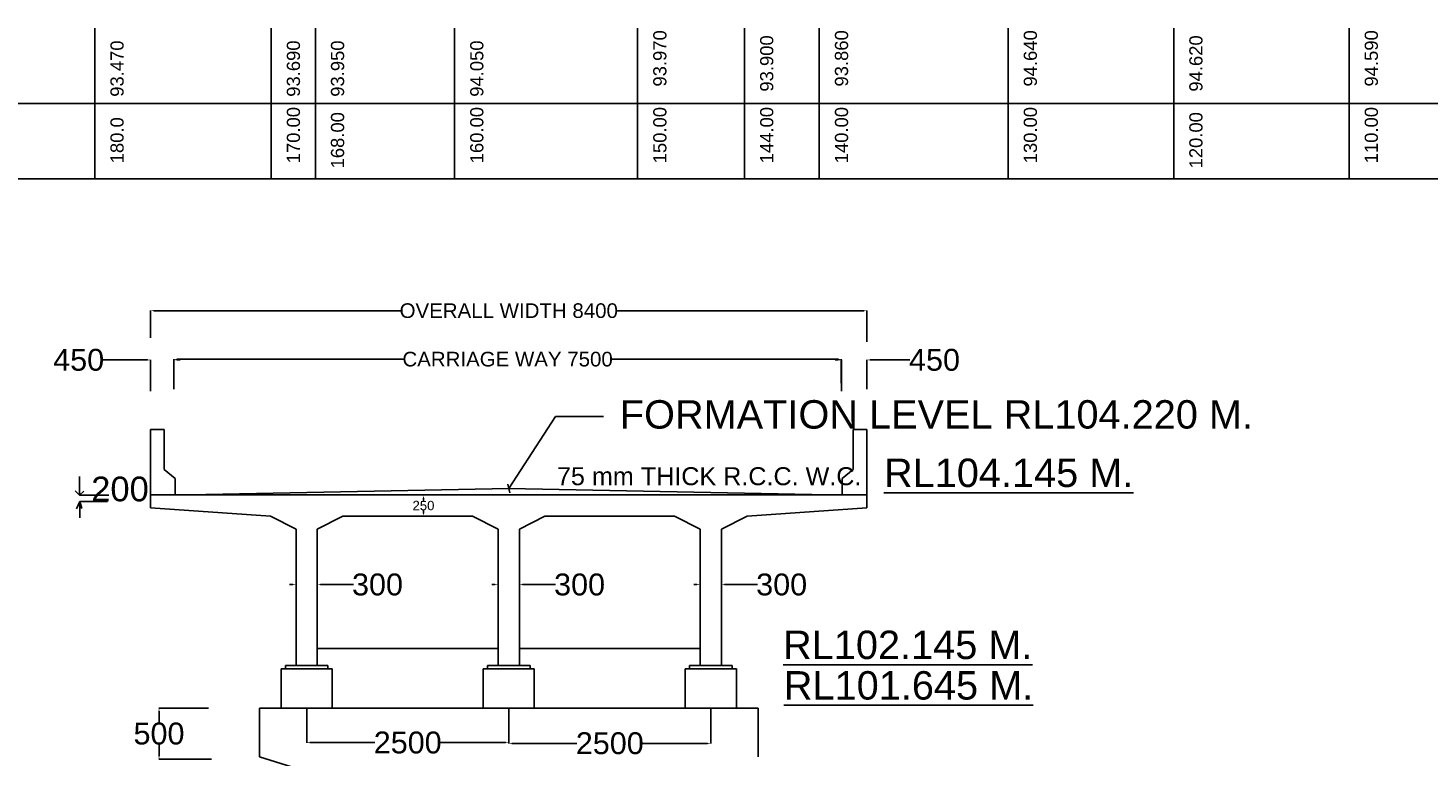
# Model space of a CAD drawing. Extents: x 589750 to 1723939, y 312647 to 923764.
# Tile 12 of 17: x 1058123 to 1281808, y 695295 to 811767. Entities that reach past the tile are written whole.
import ezdxf

# ---------------------------------------------------------------- set-up
doc = ezdxf.new("R2010")
doc.units = ezdxf.units.MI
doc.header["$MEASUREMENT"] = 0
doc.layers.add('DIMENISION', color=4, linetype='Continuous', lineweight=13)
doc.layers.add('TEXT', color=3, linetype='Continuous')
doc.styles.add('ROMAND 25', font='romand.shx', dxfattribs={"height": 180})
doc.styles.get("Standard").update_dxf_attribs({"font": 'arial.ttf', "height": 500})
doc.dimstyles.new('bASANT jAIN  NMM', dxfattribs={"dimscale": 0.507, "dimtxt": 500, "dimasz": 1000, "dimexe": 50, "dimexo": 25, "dimgap": 0.09, "dimtad": 0, "dimtih": 1, "dimtoh": 1, "dimdec": 0, "dimzin": 0, "dimdsep": 46, "dimtxsty": 'Standard', "dimcen": 0.09, "dimclrd": 256, "dimclre": 256, "dimadec": 0, "dimazin": 0, "dimtfac": 1, "dimtdec": 0, "dimtix": 1, "dimtofl": 0, "dimtmove": 0, "dimatfit": 0, "dimfxl": 300, "dimtolj": 1, "dimtzin": 0, "dimlwd": -1, "dimlwe": -1, "dimarcsym": 0})
doc.dimstyles.new('SIDDIQUI', dxfattribs={"dimtxt": 1, "dimasz": 2.5, "dimexe": 0.18, "dimexo": 0.0625, "dimgap": 1, "dimtad": 1, "dimdec": 0, "dimzin": 0, "dimdsep": 46, "dimtxsty": 'ROMAND 25', "dimblk": 'OBLIQUE', "dimcen": 0.09, "dimdle": 1, "dimclrt": 1, "dimadec": 0, "dimazin": 0, "dimtfac": 1, "dimtdec": 0, "dimtofl": 0, "dimtmove": 0, "dimatfit": 3, "dimldrblk": 'OBLIQUE', "dimfxl": 1, "dimtolj": 1, "dimtzin": 0, "dimarcsym": 0})

# ---------------------------------------------------------------- blocks, each defined once
blk = doc.blocks.new('*D95')
at = {"ltscale": 0.5, "transparency": 16777216}
for p, q in [((1077718, 762267), (1077718, 766619)), ((1078225, 766594), (1117652, 766594)), ((1191645, 766594), (1152218, 766594)), ((1192152, 761604), (1192152, 766619))]:
    blk.add_line(p, q, dxfattribs=at)
for points in [[(1078225, 766678), (1078225, 766509), (1077718, 766594)], [(1191645, 766678), (1191645, 766509), (1192152, 766594)]]:
    blk.add_solid(points, dxfattribs=at)
at = {"layer": 'Defpoints', "color": 0, "ltscale": 0.5, "transparency": 16777216}
for p in [(1192152, 766594), (1077718, 762255), (1192152, 761592)]:
    blk.add_point(p, dxfattribs=at)
at = {"color": 0, "ltscale": 0.5, "transparency": 16777216, "insert": (1134935, 766594), "char_height": 500, "attachment_point": 5}
blk.add_mtext('\\A1;{\\H4.68x;OVERALL WIDTH 8400}', dxfattribs=at)
blk = doc.blocks.new('*D96')
at = {"ltscale": 0.5, "transparency": 16777216}
for p, q in [((1081444, 756442), (1081444, 758873)), ((1081951, 758847), (1118107, 758847)), ((1187553, 758847), (1151397, 758847)), ((1188060, 755004), (1188060, 758873))]:
    blk.add_line(p, q, dxfattribs=at)
for points in [[(1081951, 758932), (1081951, 758763), (1081444, 758847)], [(1187553, 758932), (1187553, 758763), (1188060, 758847)]]:
    blk.add_solid(points, dxfattribs=at)
at = {"layer": 'Defpoints', "color": 0, "ltscale": 0.5, "transparency": 16777216}
for p in [(1188060, 758847), (1081444, 756429), (1188060, 754991)]:
    blk.add_point(p, dxfattribs=at)
at = {"color": 0, "ltscale": 0.5, "transparency": 16777216, "insert": (1134752, 758847), "char_height": 500, "attachment_point": 5}
blk.add_mtext('\\A1;{\\H4.68x;CARRIAGE WAY 7500}', dxfattribs=at)
blk = doc.blocks.new('*D97')
at = {"ltscale": 0.5, "transparency": 16777216}
for p, q in [((1077211, 758732), (1070143, 758732)), ((1077718, 753765), (1077718, 758757)), ((1081444, 754073), (1081444, 758757)), ((1081951, 758732), (1082458, 758732))]:
    blk.add_line(p, q, dxfattribs=at)
for points in [[(1077211, 758817), (1077211, 758648), (1077718, 758732)], [(1081951, 758817), (1081951, 758648), (1081444, 758732)]]:
    blk.add_solid(points, dxfattribs=at)
at = {"layer": 'Defpoints', "color": 0, "ltscale": 0.5, "transparency": 16777216}
for p in [(1081444, 758732), (1081444, 754060), (1077718, 753753)]:
    blk.add_point(p, dxfattribs=at)
at = {"color": 0, "ltscale": 0.5, "transparency": 16777216, "insert": (1066219, 758732), "char_height": 500, "attachment_point": 5}
blk.add_mtext('\\A1;{\\H6.986x;450}', dxfattribs=at)
blk = doc.blocks.new('*D98')
at = {"ltscale": 0.5, "transparency": 16777216}
for p, q in [((1187574, 758732), (1187067, 758732)), ((1188081, 753765), (1188081, 758757)), ((1192152, 754073), (1192152, 758757)), ((1192659, 758732), (1199037, 758732))]:
    blk.add_line(p, q, dxfattribs=at)
for points in [[(1187574, 758817), (1187574, 758648), (1188081, 758732)], [(1192659, 758817), (1192659, 758648), (1192152, 758732)]]:
    blk.add_solid(points, dxfattribs=at)
at = {"layer": 'Defpoints', "color": 0, "ltscale": 0.5, "transparency": 16777216}
for p in [(1192152, 758732), (1192152, 754060), (1188081, 753753)]:
    blk.add_point(p, dxfattribs=at)
at = {"color": 0, "ltscale": 0.5, "transparency": 16777216, "insert": (1202960, 758732), "char_height": 500, "attachment_point": 5}
blk.add_mtext('\\A1;{\\H6.986x;450}', dxfattribs=at)
blk = doc.blocks.new('_Oblique')
at = {"color": 0, "linetype": 'ByBlock', "lineweight": -2}
blk.add_line((-0.5, -0.5), (0.5, 0.5), dxfattribs=at)
blk = doc.blocks.new('*D99')
at = {"ltscale": 0.5, "transparency": 16777216}
for p, q in [((1086970, 703105), (1079029, 703105)), ((1079054, 702598), (1079054, 700802)), ((1079054, 695439), (1079054, 697235)), ((1087455, 694932), (1079029, 694932))]:
    blk.add_line(p, q, dxfattribs=at)
for points in [[(1078969, 702598), (1079138, 702598), (1079054, 703105)], [(1078969, 695439), (1079138, 695439), (1079054, 694932)]]:
    blk.add_solid(points, dxfattribs=at)
at = {"layer": 'Defpoints', "color": 0, "ltscale": 0.5, "transparency": 16777216}
for p in [(1079054, 703105), (1086983, 703105), (1087468, 694932)]:
    blk.add_point(p, dxfattribs=at)
at = {"color": 0, "ltscale": 0.5, "transparency": 16777216, "insert": (1079054, 699019), "char_height": 500, "attachment_point": 5}
blk.add_mtext('\\A1;{\\H6.986x;500}', dxfattribs=at)
blk = doc.blocks.new('*D118')
at = {"ltscale": 0.5, "transparency": 16777216}
for p, q in [((1102648, 703093), (1102648, 697563)), ((1134935, 703093), (1134935, 697563)), ((1103155, 697589), (1113552, 697589)), ((1134428, 697589), (1124031, 697589))]:
    blk.add_line(p, q, dxfattribs=at)
for points in [[(1103155, 697673), (1103155, 697504), (1102648, 697589)], [(1134428, 697673), (1134428, 697504), (1134935, 697589)]]:
    blk.add_solid(points, dxfattribs=at)
at = {"layer": 'Defpoints', "color": 0, "ltscale": 0.5, "transparency": 16777216}
for p in [(1102648, 703105), (1134935, 703105), (1134935, 697589)]:
    blk.add_point(p, dxfattribs=at)
at = {"color": 0, "ltscale": 0.5, "transparency": 16777216, "insert": (1118792, 697589), "char_height": 500, "attachment_point": 5}
blk.add_mtext('\\A1;{\\H6.986x;2500}', dxfattribs=at)
blk = doc.blocks.new('*D119')
at = {"ltscale": 0.5, "transparency": 16777216}
for p, q in [((1134935, 703093), (1134935, 697448)), ((1167222, 703093), (1167222, 697448)), ((1135442, 697474), (1145839, 697474)), ((1166715, 697474), (1156318, 697474))]:
    blk.add_line(p, q, dxfattribs=at)
for points in [[(1135442, 697558), (1135442, 697389), (1134935, 697474)], [(1166715, 697558), (1166715, 697389), (1167222, 697474)]]:
    blk.add_solid(points, dxfattribs=at)
at = {"layer": 'Defpoints', "color": 0, "ltscale": 0.5, "transparency": 16777216}
for p in [(1134935, 703105), (1167222, 703105), (1134935, 697474)]:
    blk.add_point(p, dxfattribs=at)
at = {"color": 0, "ltscale": 0.5, "transparency": 16777216, "insert": (1151078, 697474), "char_height": 500, "attachment_point": 5}
blk.add_mtext('\\A1;{\\H6.986x;2500}', dxfattribs=at)
blk = doc.blocks.new('*D120')
at = {"ltscale": 0.5, "transparency": 16777216}
for p, q in [((1108451, 737163), (1121337, 737163)), ((1121312, 736656), (1121312, 736226)), ((1108451, 733758), (1121337, 733758)), ((1121312, 734265), (1121312, 734695))]:
    blk.add_line(p, q, dxfattribs=at)
for points in [[(1121227, 736656), (1121396, 736656), (1121312, 737163)], [(1121227, 734265), (1121396, 734265), (1121312, 733758)]]:
    blk.add_solid(points, dxfattribs=at)
at = {"layer": 'Defpoints', "color": 0, "ltscale": 0.5, "transparency": 16777216}
for p in [(1108438, 737163), (1121312, 737163), (1108438, 733758)]:
    blk.add_point(p, dxfattribs=at)
at = {"color": 0, "ltscale": 0.5, "transparency": 16777216, "insert": (1121312, 735461), "char_height": 500, "attachment_point": 5}
blk.add_mtext('\\A1;{\\H3x;250}', dxfattribs=at)
blk = doc.blocks.new('*D102')
at = {"ltscale": 0.5, "transparency": 16777216}
for p, q in [((1100438, 722836), (1099931, 722836)), ((1100945, 714357), (1100945, 722861)), ((1104351, 714357), (1104351, 722861)), ((1104858, 722836), (1110111, 722836))]:
    blk.add_line(p, q, dxfattribs=at)
for points in [[(1100438, 722920), (1100438, 722751), (1100945, 722836)], [(1104858, 722920), (1104858, 722751), (1104351, 722836)]]:
    blk.add_solid(points, dxfattribs=at)
at = {"layer": 'Defpoints', "color": 0, "ltscale": 0.5, "transparency": 16777216}
for p in [(1104351, 722836), (1100945, 714345), (1104351, 714345)]:
    blk.add_point(p, dxfattribs=at)
at = {"color": 0, "ltscale": 0.5, "transparency": 16777216, "insert": (1113963, 722836), "char_height": 500, "attachment_point": 5}
blk.add_mtext('\\A1;{\\H6.986x;300}', dxfattribs=at)
blk = doc.blocks.new('*D103')
at = {"ltscale": 0.5, "transparency": 16777216}
for p, q in [((1132725, 722836), (1132218, 722836)), ((1133232, 714357), (1133232, 722861)), ((1136638, 714357), (1136638, 722861)), ((1137145, 722836), (1142398, 722836))]:
    blk.add_line(p, q, dxfattribs=at)
for points in [[(1132725, 722920), (1132725, 722751), (1133232, 722836)], [(1137145, 722920), (1137145, 722751), (1136638, 722836)]]:
    blk.add_solid(points, dxfattribs=at)
at = {"layer": 'Defpoints', "color": 0, "ltscale": 0.5, "transparency": 16777216}
for p in [(1136638, 722836), (1133232, 714345), (1136638, 714345)]:
    blk.add_point(p, dxfattribs=at)
at = {"color": 0, "ltscale": 0.5, "transparency": 16777216, "insert": (1146250, 722836), "char_height": 500, "attachment_point": 5}
blk.add_mtext('\\A1;{\\H6.986x;300}', dxfattribs=at)
blk = doc.blocks.new('*D104')
at = {"ltscale": 0.5, "transparency": 16777216}
for p, q in [((1165012, 722836), (1164505, 722836)), ((1165519, 714357), (1165519, 722861)), ((1168925, 714357), (1168925, 722861)), ((1169432, 722836), (1174685, 722836))]:
    blk.add_line(p, q, dxfattribs=at)
for points in [[(1165012, 722920), (1165012, 722751), (1165519, 722836)], [(1169432, 722920), (1169432, 722751), (1168925, 722836)]]:
    blk.add_solid(points, dxfattribs=at)
at = {"layer": 'Defpoints', "color": 0, "ltscale": 0.5, "transparency": 16777216}
for p in [(1168925, 722836), (1165519, 714345), (1168925, 714345)]:
    blk.add_point(p, dxfattribs=at)
at = {"color": 0, "ltscale": 0.5, "transparency": 16777216, "insert": (1178537, 722836), "char_height": 500, "attachment_point": 5}
blk.add_mtext('\\A1;{\\H6.986x;300}', dxfattribs=at)

msp = doc.modelspace()

# ---------------------------------------------------------------- linework, layer by layer
at = {"ltscale": 0.5}
for p, q in [((1068803, 787658.4), (1068803, 811767.2)), ((1068803, 811766.4), (1068803, 787658.4)), ((1096983.5, 787658.4), (1096983.5, 811767.2)), ((1096983.5, 811766.4), (1096983.5, 787658.4)), ((1104033.5, 787658.4), (1104033.5, 811767.2)), ((1104033.5, 811766.4), (1104033.5, 787658.4)), ((1126283, 787658.4), (1126283, 811767.2)), ((1126283, 811766.4), (1126283, 787658.4)), ((1155528.5, 787658.4), (1155528.5, 811767.2)), ((1155528.5, 811766.4), (1155528.5, 787658.4)), ((1172606.6, 787658.4), (1172606.6, 811767.2)), ((1172606.6, 811766.4), (1172606.6, 787658.4)), ((1184553, 787658.4), (1184553, 811767.2)), ((1184553, 811766.4), (1184553, 787658.4)), ((1214727.5, 787658.4), (1214727.5, 811767.2)), ((1214727.5, 811766.4), (1214727.5, 787658.4)), ((1241179.6, 787658.4), (1241179.6, 811767.2)), ((1241179.6, 811766.4), (1241179.6, 787658.4)), ((1269203, 787658.4), (1269203, 811767.2)), ((1269203, 811766.4), (1269203, 787658.4))]:
    msp.add_line(p, q, dxfattribs=at)
at = {"ltscale": 10}
for p, q in [((966663.9, 799713.1), (1167306.1, 799713.1)), ((1167306.1, 799713.1), (1398395, 799713.1)), ((966663.9, 787658.4), (1167306.1, 787658.4)), ((1055144.8, 787658.4), (1079589.2, 787658.4)), ((1079589.2, 787658.4), (1104033.5, 787658.4)), ((1104033.5, 787658.4), (1128477.9, 787658.4)), ((1167306.1, 787658.4), (1398395, 787658.4)), ((1079901.9, 741250.4), (1081645.5, 739781.3)), ((1189968.1, 741250.4), (1188224.5, 739781.3)), ((1081645.5, 739781.3), (1081645.5, 737163.5)), ((1188224.5, 739781.3), (1188224.5, 737163.5))]:
    msp.add_line(p, q, dxfattribs=at)
at = {"color": 0, "ltscale": 0.5}
for p, q in [((1077717.6, 741250.4), (1077717.6, 747636.2)), ((1077717.6, 747636.2), (1079901.9, 747636.2)), ((1079901.9, 747636.2), (1079901.9, 741250.4)), ((1189963.3, 747636.2), (1192147.6, 747636.2)), ((1189968.1, 747636.2), (1189968.1, 741250.4)), ((1192152.4, 741250.4), (1192152.4, 747636.2)), ((1077717.6, 737163.5), (1077717.6, 741250.4)), ((1080315.3, 742453.4), (1080315.3, 742453.4)), ((1189554.7, 742453.4), (1189554.7, 742453.4)), ((1192139, 742453.4), (1192139, 742453.4)), ((1192152.4, 737163.5), (1192152.4, 741250.4)), ((1066339.4, 740095), (1066339.4, 737135.8)), ((1083848, 737163.5), (1134935, 738185.2)), ((1186022, 737163.5), (1134935, 738185.2)), ((1066339.4, 737135.8), (1065682.4, 737794.2)), ((1066387.8, 736101.9), (1065870.1, 734928.8)), ((1065870.1, 734928.8), (1066387.8, 736101.9)), ((1066339.4, 737135.8), (1067017.5, 737745.8)), ((1066339.4, 737135.8), (1071034.8, 737135.8)), ((1066387.8, 736101.9), (1066387.8, 733519.6)), ((1066387.8, 733519.6), (1066387.8, 736101.9)), ((1066387.8, 736101.9), (1066387.8, 736101.9)), ((1066387.8, 736101.9), (1066745, 735006)), ((1066387.8, 736101.9), (1070850.2, 736101.9)), ((1089481.2, 737163.5), (1077717.6, 737163.5)), ((1077717.6, 737163.5), (1077717.6, 735120)), ((1121311.8, 737163.5), (1083848, 737163.5)), ((1121311.8, 737163.5), (1186022, 737163.5)), ((1181866.9, 737163.5), (1192152.4, 737163.5)), ((1192152.4, 737163.5), (1192152.4, 735120)), ((1077717.6, 735120), (1096858.2, 733757.7)), ((1096858.2, 733757.7), (1100945.1, 731714.2)), ((1104350.9, 731714.2), (1108437.9, 733757.7)), ((1108437.9, 733757.7), (1129145.1, 733757.7)), ((1129145.1, 733757.7), (1133232.1, 731714.2)), ((1136637.9, 731714.2), (1140724.9, 733757.7)), ((1140724.9, 733757.7), (1161432.1, 733757.7)), ((1161432.1, 733757.7), (1165519.1, 731714.2)), ((1168924.9, 731714.2), (1173011.8, 733757.7)), ((1173011.8, 733757.7), (1192152.4, 735120)), ((1100945.1, 731714.2), (1100945.1, 714344.6)), ((1104350.9, 731714.2), (1104350.9, 714344.6)), ((1133232.1, 731714.2), (1133232.1, 714344.6)), ((1136637.9, 731714.2), (1136637.9, 714344.6)), ((1165519.1, 731714.2), (1165519.1, 714344.6)), ((1168924.9, 731714.2), (1168924.9, 714344.6)), ((1100945.1, 714344.6), (1100945.1, 709917.1)), ((1104350.9, 714344.6), (1104350.9, 709917.1)), ((1133232.1, 714344.6), (1133232.1, 709917.1)), ((1136637.9, 714344.6), (1136637.9, 709917.1)), ((1165519.1, 714344.6), (1165519.1, 709917.1)), ((1168924.9, 714344.6), (1168924.9, 709917.1)), ((1104350.9, 712641.7), (1133232.1, 712641.7)), ((1136637.9, 712641.7), (1165519.1, 712641.7)), ((1106735, 709385.8), (1098561.1, 709385.8)), ((1098561.1, 709385.8), (1098561.1, 703105.5)), ((1106053.8, 709917.1), (1099242.2, 709917.1)), ((1099242.2, 709917.1), (1099242.2, 709385.8)), ((1106053.8, 709385.8), (1106053.8, 709917.1)), ((1106735, 703105.5), (1106735, 709385.8)), ((1139022, 709385.8), (1130848, 709385.8)), ((1130848, 709385.8), (1130848, 703105.5)), ((1138340.8, 709917.1), (1131529.2, 709917.1)), ((1131529.2, 709917.1), (1131529.2, 709385.8)), ((1138340.8, 709385.8), (1138340.8, 709917.1)), ((1139022, 703105.5), (1139022, 709385.8)), ((1171308.9, 709385.8), (1163135, 709385.8)), ((1163135, 709385.8), (1163135, 703105.5)), ((1170627.8, 709917.1), (1163816.2, 709917.1)), ((1163816.2, 709917.1), (1163816.2, 709385.8)), ((1170627.8, 709385.8), (1170627.8, 709917.1)), ((1171308.9, 703105.5), (1171308.9, 709385.8)), ((1134935, 703105.5), (1095087.2, 703105.5)), ((1095087.2, 695297.8), (1095087.2, 703105.5)), ((1134935, 703105.5), (1174782.8, 703105.5)), ((1163135, 703105.5), (1167222, 703105.5)), ((1174782.8, 695294.9), (1174782.8, 703105.5)), ((1122674.1, 686775.9), (1095087.2, 695297.8))]:
    msp.add_line(p, q, dxfattribs=at)

# ---------------------------------------------------------------- texts
at = {"ltscale": 0.5, "char_height": 1170, "width": 23680.816, "attachment_point": 1, "rotation": 90}
for s, insert in [('  {\\H1.8x;  180.0    93.470}', (1071295, 787606.2)), ('  {\\H1.8x;  170.00  93.690}', (1099475.5, 787606.2)), ('  {\\H1.8x; 168.00   93.950}', (1106525.6, 787606.2)), ('  {\\H1.8x;  160.00  94.050}', (1128775, 787606.2)), ('  {\\H1.8x;  150.00    93.970}', (1158020.5, 787606.2)), ('  {\\H1.8x;  144.00   93.900}', (1175098.6, 787606.2)), ('  {\\H1.8x;  140.00    93.860}', (1187045, 787606.2)), ('  {\\H1.8x;  130.00    94.640}', (1217219.5, 787606.2)), ('  {\\H1.8x; 120.00    94.620}', (1243671.6, 787606.2)), ('  {\\H1.8x;  110.00    94.590}', (1271695, 787606.2))]:
    msp.add_mtext(s, dxfattribs=dict(at, insert=insert))
at = {"color": 0, "ltscale": 0.5, "insert": (1066687.5, 740092), "char_height": 1513.688, "attachment_point": 1}
msp.add_mtext('{\\H2.609x; 200} ', dxfattribs=at)
at = {"layer": 'TEXT', "color": 0, "ltscale": 0.5, "attachment_point": 1}
for s, insert, char_height, width in [('FORMATION LEVEL RL104.220 M. ', (1152678.1, 752304.4), 4541.062, 100679.816), ('{\\LRL104.145 M. }', (1194885.8, 742971.4), 4541.062, 39344.497), ('75 mm THICK R.C.C. W.C.', (1142634.8, 741596.1), 2876.006, 100679.816), ('{\\LRL102.145 M. }', (1178762, 715482.8), 4541.062, 39344.497), ('{\\LRL101.645 M. }', (1178884.7, 709008.8), 4541.062, 39344.497)]:
    msp.add_mtext(s, dxfattribs=dict(at, insert=insert, char_height=char_height, width=width))

# ---------------------------------------------------------------- dimensions: what is measured, and where the dimension line sits
at = {"color": 0, "ltscale": 0.5}
for base, p1, p2, text, picture, middle in [((1192152.4, 766593.7), (1077717.6, 762254.8), (1192152.4, 761591.8), '{\\H4.68x;OVERALL WIDTH 8400}', '*D95', (1134935, 766593.7)), ((1188059.9, 758847.2), (1081443.7, 756429.5), (1188059.9, 754991.1), '{\\H4.68x;CARRIAGE WAY 7500}', '*D96', (1134751.8, 758847.2))]:
    dim = msp.add_linear_dim(base=base, p1=p1, p2=p2, text=text, dimstyle='bASANT jAIN  NMM', dxfattribs=at)
    dim.commit()
    dim.dimension.update_dxf_attribs({"geometry": picture, "text_midpoint": middle})
for base, p1, p2, picture, middle in [((1081443.7, 758732.1), (1077717.6, 753752.8), (1081443.7, 754060.1), '*D97', (1066219.4, 758732.1)), ((1192152.4, 758732.1), (1188081, 753752.8), (1192152.4, 754060.1), '*D98', (1202960.1, 758732.1))]:
    dim = msp.add_linear_dim(base=base, p1=p1, p2=p2, text='{\\H6.986x;450}', dimstyle='bASANT jAIN  NMM', dxfattribs=at)
    dim.commit()
    dim.dimension.update_dxf_attribs({"geometry": picture, "text_midpoint": middle, "dimtype": 160})
dim = msp.add_linear_dim(base=(1121311.8, 737163.5), p1=(1108437.9, 733757.7), p2=(1108437.9, 737163.5), angle=90, text='{\\H3x;250}', dimstyle='bASANT jAIN  NMM', override={"dimfxl": 0.18}, dxfattribs=at)
dim.commit()
dim.dimension.update_dxf_attribs({"geometry": '*D120', "text_midpoint": (1121311.8, 735460.6)})
for base, p1, p2, picture, middle in [((1104350.9, 722835.9), (1100945.1, 714344.6), (1104350.9, 714344.6), '*D102', (1113963, 722835.9)), ((1136637.9, 722835.9), (1133232.1, 714344.6), (1136637.9, 714344.6), '*D103', (1146250, 722835.9)), ((1168924.9, 722835.9), (1165519.1, 714344.6), (1168924.9, 714344.6), '*D104', (1178536.9, 722835.9))]:
    dim = msp.add_linear_dim(base=base, p1=p1, p2=p2, text='{\\H6.986x;300}', dimstyle='bASANT jAIN  NMM', override={"dimfxl": 0.18}, dxfattribs=at)
    dim.commit()
    dim.dimension.update_dxf_attribs({"geometry": picture, "text_midpoint": middle, "dimtype": 160})
dim = msp.add_linear_dim(base=(1079053.9, 703105.5), p1=(1087467.7, 694931.8), p2=(1086982.6, 703105.5), angle=90, text='{\\H6.986x;500}', dimstyle='bASANT jAIN  NMM', dxfattribs=at)
dim.commit()
dim.dimension.update_dxf_attribs({"geometry": '*D99', "text_midpoint": (1079053.9, 699018.6)})
for base, p1, picture, middle in [((1134935, 697588.8), (1102648, 703105.5), '*D118', (1118791.5, 697588.8)), ((1134935, 697473.7), (1167222, 703105.5), '*D119', (1151078.5, 697473.7))]:
    dim = msp.add_linear_dim(base=base, p1=p1, p2=(1134935, 703105.5), text='{\\H6.986x;2500}', dimstyle='bASANT jAIN  NMM', override={"dimfxl": 0.18}, dxfattribs=at)
    dim.commit()
    dim.dimension.update_dxf_attribs({"geometry": picture, "text_midpoint": middle})

# ---------------------------------------------------------------- leaders
at = {"layer": 'DIMENISION', "color": 0, "ltscale": 0.5}
msp.add_leader([(1134935, 738185.2), (1142382.1, 749713.5), (1150077.8, 749713.5)], dimstyle='SIDDIQUI', override={"dimtxt": 1250, "dimasz": 1000, "dimexe": 500, "dimexo": 500, "dimgap": 500, "dimtad": 0, "dimdle": 100, "dimclrd": 0}, dxfattribs=at)

doc.saveas('drawing.dxf')
